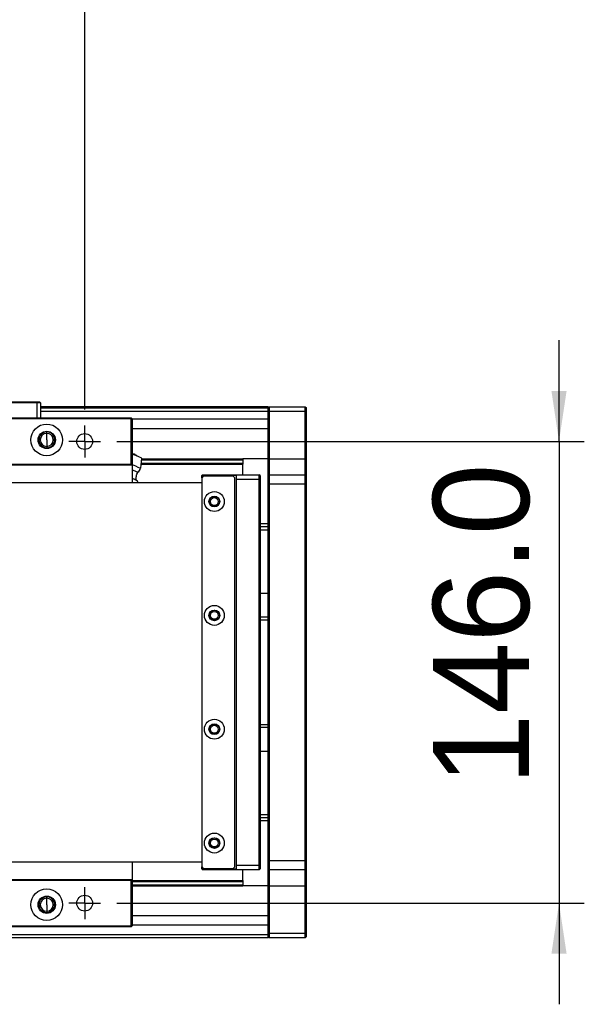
# Model space of a CAD drawing. Header units: millimetres. Extents: x 40 to 3320, y 40 to 2336.
# Tile 16 of 18: x 2302 to 2480, y 1762 to 2073. Entities that reach past the tile are written whole.
import ezdxf

# ---------------------------------------------------------------- set-up
doc = ezdxf.new("R2010")
doc.units = ezdxf.units.MM
doc.header["$LTSCALE"] = 8
doc.layers.add('DIMNS', color=7, linetype='Continuous')
doc.styles.add('SLDTEXTSTYLE7', font='txt')
doc.dimstyles.new('SLDDIMSTYLE0', dxfattribs={"dimtxt": 30.4, "dimasz": 16, "dimexe": 0, "dimexo": 0.0625, "dimgap": 7.6, "dimtad": 2, "dimdec": 1, "dimrnd": 1e-09, "dimzin": 4, "dimdsep": 46, "dimtxsty": 'SLDTEXTSTYLE7', "dimsah": 1, "dimcen": 0.09, "dimadec": 0, "dimazin": 1, "dimtfac": 1, "dimtdec": 1, "dimtmove": 0, "dimatfit": 0, "dimfxl": 0, "dimfrac": 2, "dimtolj": 1, "dimtzin": 12, "dimarcsym": 0})
doc.dimstyles.new('SLDDIMSTYLE1', dxfattribs={"dimtxt": 30.4, "dimasz": 16, "dimexe": 0, "dimexo": 0.0625, "dimgap": 7.6, "dimtad": 2, "dimdec": 1, "dimrnd": 1e-09, "dimzin": 4, "dimdsep": 46, "dimtxsty": 'SLDTEXTSTYLE7', "dimsah": 1, "dimcen": 0.09, "dimadec": 0, "dimazin": 1, "dimtfac": 1, "dimtdec": 1, "dimtofl": 0, "dimtmove": 0, "dimatfit": 3, "dimfxl": 0, "dimfrac": 2, "dimtolj": 1, "dimtzin": 12, "dimarcsym": 0})

# ---------------------------------------------------------------- blocks, each defined once
blk = doc.blocks.new('_D_3')
at = {"layer": 'DIMNS'}
for p, q in [((2102.36, 1949.72), (2102.36, 2123.54)), ((2322.36, 1949.72), (2322.36, 2123.54)), ((2102.36, 2115.54), (2322.36, 2115.54))]:
    blk.add_line(p, q, dxfattribs=at)
for points in [[(2102.36, 2115.54), (2118.36, 2113.14), (2118.36, 2117.94)], [(2322.36, 2115.54), (2306.36, 2117.94), (2306.36, 2113.14)]]:
    blk.add_solid(points, dxfattribs=at)
at = {"layer": 'DIMNS', "insert": (2164.99, 2155.42), "char_height": 30.4, "attachment_point": 1, "style": 'SLDTEXTSTYLE7'}
blk.add_mtext('220.0', dxfattribs=at)
blk = doc.blocks.new('_D_4')
at = {"layer": 'DIMNS'}
for p, q in [((2472.36, 1939.56), (2472.36, 1971.56)), ((2332.52, 1939.56), (2480.36, 1939.56)), ((2472.36, 1939.56), (2472.36, 1793.56)), ((2332.52, 1793.56), (2480.36, 1793.56)), ((2472.36, 1793.56), (2472.36, 1761.56))]:
    blk.add_line(p, q, dxfattribs=at)
for points in [[(2472.36, 1939.56), (2474.76, 1955.56), (2469.96, 1955.56)], [(2472.36, 1793.56), (2469.96, 1777.56), (2474.76, 1777.56)]]:
    blk.add_solid(points, dxfattribs=at)
at = {"layer": 'DIMNS', "insert": (2432.47, 1830.8), "char_height": 30.4, "attachment_point": 1, "rotation": 90, "style": 'SLDTEXTSTYLE7'}
blk.add_mtext('146.0', dxfattribs=at)
blk = doc.blocks.new('SW_CENTERMARKSYMBOL_23')
at = {"layer": 'DIMNS', "color": 0}
for p, q in [((0, 2.54), (0, 5.04)), ((-2.54, 0), (-5.04, 0)), ((0, 0), (-2.54, 0)), ((0, 0), (0, 2.54)), ((0, 0), (0, -2.54)), ((0, 0), (2.54, 0)), ((2.54, 0), (5.04, 0)), ((0, -2.54), (0, -5.04))]:
    blk.add_line(p, q, dxfattribs=at)
blk = doc.blocks.new('SW_CENTERMARKSYMBOL_31')
at = {"layer": 'DIMNS', "color": 0}
for p, q in [((0, 2.54), (0, 5.04)), ((-2.54, 0), (-5.04, 0)), ((0, 0), (-2.54, 0)), ((0, 0), (0, 2.54)), ((0, 0), (0, -2.54)), ((0, 0), (2.54, 0)), ((2.54, 0), (5.04, 0)), ((0, -2.54), (0, -5.04))]:
    blk.add_line(p, q, dxfattribs=at)

msp = doc.modelspace()

# ---------------------------------------------------------------- linework, layer by layer
at = {"color": 7, "linetype": 'Continuous', "lineweight": 25}
for p, q in [((2307.3566914, 1951.7583439), (2281.3566685, 1951.7583439)), ((2281.4809442, 1952.058349), (2307.2324157, 1952.058349)), ((2307.3566914, 1951.7583439), (2307.2324157, 1952.058349)), ((2307.2324157, 1952.058349), (2308.0566883, 1952.058349)), ((2308.3566785, 1951.7583439), (2307.3566914, 1951.7583439)), ((2307.3566914, 1947.0583463), (2307.3566914, 1951.7583439)), ((2308.0566883, 1952.058349), (2308.3566785, 1951.7583439)), ((2308.3566785, 1951.7583439), (2308.3566785, 1947.0583463)), ((2380.3566456, 1950.5583459), (2308.3566785, 1950.5583459)), ((2380.3566456, 1950.0583449), (2308.3566785, 1950.0583449)), ((2380.3566456, 1950.2583483), (2380.6566954, 1950.5583459)), ((2380.3566456, 1950.5583459), (2380.3566456, 1950.2583483)), ((2380.3566456, 1949.0583503), (2380.3566456, 1950.2583483)), ((2380.6566954, 1950.5583459), (2380.6566954, 1949.0583503)), ((2380.6566954, 1950.5583459), (2392.0566797, 1950.5583459)), ((2392.0566797, 1949.0583503), (2392.0566797, 1950.5583459)), ((2392.0566797, 1950.5583459), (2392.3567295, 1950.2583483)), ((2392.3567295, 1950.2583483), (2392.3567295, 1949.0583503)), ((2087.6567125, 1947.0583463), (2337.0567322, 1947.0583463)), ((2337.0567322, 1946.7583486), (2087.6567125, 1946.7583486)), ((2380.3566456, 1949.0583503), (2308.3566785, 1949.0583503)), ((2337.0567322, 1947.0583463), (2337.0567322, 1946.7583486)), ((2337.0567322, 1947.0583463), (2337.3566627, 1946.7583486)), ((2337.0567322, 1932.3583508), (2337.0567322, 1946.7583486)), ((2337.0567322, 1946.7583486), (2337.3566627, 1946.7583486)), ((2337.3566627, 1946.7583486), (2337.3566627, 1932.3583508)), ((2380.3566456, 1946.5632105), (2337.3566627, 1946.5632105)), ((2380.3566456, 1949.0583503), (2380.6566954, 1949.0583503)), ((2380.3566456, 1934.0583497), (2380.3566456, 1949.0583503)), ((2380.6566954, 1949.0583503), (2380.6566954, 1934.0583497)), ((2392.0566797, 1949.0583503), (2380.6566954, 1949.0583503)), ((2392.0566797, 1934.0583497), (2392.0566797, 1949.0583503)), ((2392.0566797, 1949.0583503), (2392.3567295, 1949.0583503)), ((2392.3567295, 1949.0583503), (2392.3567295, 1934.0583497)), ((2310.3567123, 1942.1253467), (2310.3567123, 1942.5583446)), ((2310.3567123, 1940.058347), (2310.3567123, 1942.1253467)), ((2310.3567123, 1940.058347), (2310.3567123, 1937.9913473)), ((2310.3567123, 1937.9913473), (2310.3567123, 1937.5583494)), ((2340.3566837, 1934.2993611), (2340.0178909, 1931.0754725)), ((2340.2991056, 1933.7511474), (2372.3566294, 1933.7511474)), ((2340.3314114, 1934.0583497), (2372.3566294, 1934.0583497)), ((2372.3566294, 1934.0583497), (2372.3566294, 1933.7511474)), ((2380.3566456, 1934.0583497), (2372.3566294, 1934.0583497)), ((2372.3566294, 1933.7511474), (2372.3566294, 1932.6684514)), ((2380.3566456, 1934.0583497), (2380.6566954, 1934.0583497)), ((2380.3566456, 1928.7583457), (2380.3566456, 1934.0583497)), ((2380.6566954, 1934.0583497), (2380.6566954, 1929.058347)), ((2380.6566954, 1934.0583497), (2392.0566797, 1934.0583497)), ((2392.0566797, 1929.058347), (2392.0566797, 1934.0583497)), ((2392.0566797, 1934.0583497), (2392.3567295, 1934.0583497)), ((2392.3567295, 1934.0583497), (2392.3567295, 1928.7583457)), ((2087.6567125, 1932.3583508), (2337.0567322, 1932.3583508)), ((2337.0567322, 1932.0583457), (2087.6567125, 1932.0583457)), ((2337.0567322, 1932.3583508), (2337.3566627, 1932.3583508)), ((2337.0567322, 1932.3583508), (2337.0567322, 1932.0583457)), ((2337.0567322, 1932.0583457), (2337.3566627, 1932.3583508)), ((2337.3566627, 1932.3583508), (2337.3566627, 1926.5583457)), ((2340.1529551, 1932.361249), (2372.3566294, 1932.361249)), ((2340.1852608, 1932.6684514), (2372.3566294, 1932.6684514)), ((2372.3566294, 1932.6684514), (2372.3566294, 1932.361249)), ((2372.3566294, 1929.058347), (2372.3566294, 1932.361249)), ((2338.209486, 1927.4976553), (2337.2226715, 1927.7588876)), ((2339.0828133, 1926.9693272), (2338.209486, 1927.4976553)), ((2359.6566677, 1929.058347), (2359.3567371, 1928.7583457)), ((2359.6566677, 1928.7583457), (2359.3567371, 1928.7583457)), ((2359.3567371, 1928.0583487), (2359.3567371, 1928.7583457)), ((2359.8567009, 1928.558346), (2359.3567371, 1928.0583487)), ((2359.3567371, 1928.0583487), (2359.3567371, 1805.0583453)), ((2359.6566677, 1928.7583457), (2359.6566677, 1929.058347)), ((2359.6566677, 1929.058347), (2370.3566551, 1929.058347)), ((2370.3566551, 1928.7583457), (2359.6566677, 1928.7583457)), ((2359.6566677, 1928.7583457), (2359.6566677, 1928.3583464)), ((2369.3567276, 1928.558346), (2359.8567009, 1928.558346)), ((2369.8566914, 1928.0583487), (2369.3567276, 1928.558346)), ((2369.8566914, 1805.0583453), (2369.8566914, 1928.0583487)), ((2370.3566551, 1927.5583477), (2370.3566551, 1929.058347)), ((2370.3566551, 1929.058347), (2377.5566578, 1929.058347)), ((2377.5566578, 1927.5583477), (2370.3566551, 1927.5583477)), ((2370.3566551, 1805.5583464), (2370.3566551, 1927.5583477)), ((2377.5566578, 1927.5583477), (2377.5566578, 1929.058347)), ((2377.8567076, 1928.7583457), (2377.5566578, 1929.058347)), ((2377.8567076, 1927.5583477), (2377.5566578, 1927.5583477)), ((2377.5566578, 1805.5583464), (2377.5566578, 1927.5583477)), ((2377.8567076, 1928.7583457), (2377.8567076, 1927.5583477)), ((2377.8567076, 1927.5583477), (2377.8567076, 1805.5583464)), ((2380.6566954, 1929.058347), (2380.3566456, 1928.7583457)), ((2380.3566456, 1926.0583484), (2380.3566456, 1928.7583457)), ((2380.6566954, 1929.058347), (2380.6566954, 1926.0583484)), ((2380.6566954, 1929.058347), (2392.0566797, 1929.058347)), ((2392.0566797, 1926.0583484), (2392.0566797, 1929.058347)), ((2392.0566797, 1929.058347), (2392.3567295, 1928.7583457)), ((2392.3567295, 1928.7583457), (2392.3567295, 1926.0583484)), ((265.356636, 1926.5583457), (2359.3567371, 1926.5583457)), ((2339.0878201, 1926.9653672), (2338.6410236, 1927.3144381)), ((2339.0828133, 1926.9693272), (2338.9082909, 1926.5583457)), ((2380.6566954, 1926.0583484), (2380.3566456, 1926.0583484)), ((2380.3566456, 1807.0583457), (2380.3566456, 1926.0583484)), ((2392.0566797, 1926.0583484), (2380.6566954, 1926.0583484)), ((2380.6566954, 1926.0583484), (2380.6566954, 1807.0583457)), ((2392.0566797, 1926.0583484), (2392.3567295, 1926.0583484)), ((2392.0566797, 1807.0583457), (2392.0566797, 1926.0583484)), ((2392.3567295, 1926.0583484), (2392.3567295, 1807.0583457)), ((2380.3566456, 1913.5583454), (2377.8567076, 1913.5583454)), ((2380.3566456, 1911.5583488), (2377.8567076, 1911.5583488)), ((2377.8567076, 1891.5583474), (2380.3566456, 1891.5583474)), ((2377.8567076, 1884.0583471), (2380.3566456, 1884.0583471)), ((2380.3566456, 1883.058347), (2377.8567076, 1883.058347)), ((2377.8567076, 1850.0583471), (2380.3566456, 1850.0583471)), ((2380.3566456, 1849.058347), (2377.8567076, 1849.058347)), ((2380.3566456, 1841.5583467), (2377.8567076, 1841.5583467)), ((2377.8567076, 1821.5583453), (2380.3566456, 1821.5583453)), ((2380.3566456, 1819.5583487), (2377.8567076, 1819.5583487)), ((2359.3567371, 1806.5583484), (265.356636, 1806.5583484)), ((2337.3566627, 1806.5583484), (2337.3566627, 1800.7583433)), ((2380.6566954, 1807.0583457), (2380.3566456, 1807.0583457)), ((2380.3566456, 1804.3583484), (2380.3566456, 1807.0583457)), ((2380.6566954, 1807.0583457), (2392.0566797, 1807.0583457)), ((2380.6566954, 1807.0583457), (2380.6566954, 1804.058347)), ((2392.0566797, 1807.0583457), (2392.3567295, 1807.0583457)), ((2392.0566797, 1804.058347), (2392.0566797, 1807.0583457)), ((2392.3567295, 1807.0583457), (2392.3567295, 1804.3583484)), ((2359.3567371, 1805.0583453), (2359.8567009, 1804.5583481)), ((2359.3567371, 1804.3583484), (2359.3567371, 1805.0583453)), ((2359.3567371, 1804.3583484), (2359.6566677, 1804.3583484)), ((2359.3567371, 1804.3583484), (2359.6566677, 1804.058347)), ((2359.6566677, 1804.7583477), (2359.6566677, 1804.3583484)), ((2359.6566677, 1804.3583484), (2370.3566551, 1804.3583484)), ((2359.6566677, 1804.058347), (2359.6566677, 1804.3583484)), ((2370.3566551, 1804.058347), (2359.6566677, 1804.058347)), ((2359.8567009, 1804.5583481), (2369.3567276, 1804.5583481)), ((2369.3567276, 1804.5583481), (2369.8566914, 1805.0583453)), ((2370.3566551, 1805.5583464), (2377.5566578, 1805.5583464)), ((2370.3566551, 1804.058347), (2370.3566551, 1805.5583464)), ((2377.5566578, 1804.058347), (2370.3566551, 1804.058347)), ((2372.3566294, 1800.7554451), (2372.3566294, 1804.058347)), ((2377.8567076, 1805.5583464), (2377.5566578, 1805.5583464)), ((2377.5566578, 1804.058347), (2377.5566578, 1805.5583464)), ((2377.8567076, 1804.3583484), (2377.5566578, 1804.058347)), ((2377.8567076, 1805.5583464), (2377.8567076, 1804.3583484)), ((2380.6566954, 1804.058347), (2380.3566456, 1804.3583484)), ((2380.3566456, 1799.0583444), (2380.3566456, 1804.3583484)), ((2392.0566797, 1804.058347), (2380.6566954, 1804.058347)), ((2380.6566954, 1804.058347), (2380.6566954, 1799.0583444)), ((2392.0566797, 1804.058347), (2392.3567295, 1804.3583484)), ((2392.0566797, 1799.0583444), (2392.0566797, 1804.058347)), ((2392.3567295, 1804.3583484), (2392.3567295, 1799.0583444)), ((2087.6567125, 1801.0583484), (2337.0567322, 1801.0583484)), ((2337.0567322, 1800.7583433), (2087.6567125, 1800.7583433)), ((2337.0567322, 1801.0583484), (2337.0567322, 1800.7583433)), ((2337.3566627, 1800.7583433), (2337.0567322, 1801.0583484)), ((2337.3566627, 1800.7583433), (2337.0567322, 1800.7583433)), ((2337.0567322, 1786.3583454), (2337.0567322, 1800.7583433)), ((2337.3566627, 1800.7583433), (2337.3566627, 1786.3583454)), ((2337.3566627, 1800.7554451), (2372.3566294, 1800.7554451)), ((2337.3566627, 1800.4482427), (2372.3566294, 1800.4482427)), ((2372.3566294, 1800.7554451), (2372.3566294, 1800.4482427)), ((2372.3566294, 1800.4482427), (2372.3566294, 1799.3655467)), ((2337.3566627, 1799.3655467), (2372.3566294, 1799.3655467)), ((2337.3566627, 1799.0583444), (2372.3566294, 1799.0583444)), ((2372.3566294, 1799.3655467), (2372.3566294, 1799.0583444)), ((2380.3566456, 1799.0583444), (2372.3566294, 1799.0583444)), ((2380.6566954, 1799.0583444), (2380.3566456, 1799.0583444)), ((2380.3566456, 1784.0583438), (2380.3566456, 1799.0583444)), ((2380.6566954, 1799.0583444), (2392.0566797, 1799.0583444)), ((2380.6566954, 1799.0583444), (2380.6566954, 1784.0583438)), ((2392.3567295, 1799.0583444), (2392.0566797, 1799.0583444)), ((2392.0566797, 1784.0583438), (2392.0566797, 1799.0583444)), ((2392.3567295, 1799.0583444), (2392.3567295, 1784.0583438)), ((2310.3567123, 1795.1253468), (2310.3567123, 1795.5583447)), ((2310.3567123, 1793.0583471), (2310.3567123, 1795.1253468)), ((2310.3567123, 1793.0583471), (2310.3567123, 1790.9913474)), ((2310.3567123, 1790.9913474), (2310.3567123, 1790.5583495)), ((2087.6567125, 1786.3583454), (2337.0567322, 1786.3583454)), ((2337.0567322, 1786.0583478), (2087.6567125, 1786.0583478)), ((2337.3566627, 1786.3583454), (2337.0567322, 1786.3583454)), ((2337.0567322, 1786.3583454), (2337.0567322, 1786.0583478)), ((2337.3566627, 1786.3583454), (2337.0567322, 1786.0583478)), ((2380.3566456, 1786.5534836), (2337.3566627, 1786.5534836)), ((2380.3566456, 1782.5583482), (2222.3567128, 1782.5583482)), ((2380.6566954, 1784.0583438), (2380.3566456, 1784.0583438)), ((2380.3566456, 1782.8583458), (2380.3566456, 1784.0583438)), ((2380.6566954, 1782.5583482), (2380.3566456, 1782.8583458)), ((2380.3566456, 1782.8583458), (2380.3566456, 1782.5583482)), ((2380.6566954, 1784.0583438), (2392.0566797, 1784.0583438)), ((2380.6566954, 1784.0583438), (2380.6566954, 1782.5583482)), ((2392.0566797, 1782.5583482), (2380.6566954, 1782.5583482)), ((2392.3567295, 1784.0583438), (2392.0566797, 1784.0583438)), ((2392.0566797, 1782.5583482), (2392.0566797, 1784.0583438)), ((2392.3567295, 1782.8583458), (2392.0566797, 1782.5583482)), ((2392.3567295, 1784.0583438), (2392.3567295, 1782.8583458))]:
    msp.add_line(p, q, dxfattribs=at)
at = {"color": 8, "linetype": 'Continuous', "lineweight": 25}
for p, q in [((2380.3566456, 1943.5632119), (2337.3566627, 1943.5632119)), ((2380.3566456, 1912.5583471), (2377.8567076, 1912.5583471)), ((2380.3566456, 1820.558347), (2377.8567076, 1820.558347)), ((2380.3566456, 1789.5534822), (2337.3566627, 1789.5534822)), ((2380.3566456, 1783.5583502), (2222.3567128, 1783.5583502))]:
    msp.add_line(p, q, dxfattribs=at)
at = {"color": 7, "linetype": 'Continuous', "lineweight": 25, "flags": 128}
for points in [[(2340.3566837, 1934.2993611), (2340.1920557, 1934.369255), (2339.7230864, 1934.5683047), (2339.0213013, 1934.8661938), (2338.193512, 1935.2175781), (2337.3657227, 1935.5689698), (2337.3566627, 1935.5727845)], [(2340.0178909, 1931.0754725), (2339.8347855, 1931.1531821), (2339.307642, 1931.3769379), (2338.499999, 1931.7197466), (2337.5093698, 1932.1402648), (2337.3566627, 1932.20507)], [(2339.1576767, 1929.8110643), (2338.9911413, 1929.8817554), (2338.5115623, 1930.0853053), (2337.7768755, 1930.3971642), (2337.3566627, 1930.5755311)], [(2338.209486, 1927.4976553), (2337.975359, 1927.5970386), (2337.6974821, 1927.714985), (2337.3806238, 1927.8494792), (2337.3566627, 1927.8596269)]]:
    msp.add_lwpolyline(points, dxfattribs=at)
at = {"color": 7, "linetype": 'Continuous', "lineweight": 25}
for centre, radius in [((2310.3566866, 1940.0583464), 5), ((2310.3566866, 1940.0583464), 2.75), ((2322.3566866, 1939.558347), 2.5), ((2363.3566866, 1920.558347), 3.15), ((2363.3566866, 1920.558347), 1.7), ((2363.3566866, 1920.558347), 1.6), ((2363.3566866, 1920.558347), 1.25), ((2363.3566866, 1884.558347), 3.15), ((2363.3566866, 1884.558347), 1.7), ((2363.3566866, 1884.558347), 1.6), ((2363.3566866, 1884.558347), 1.25), ((2363.3566866, 1848.558347), 3.15), ((2363.3566866, 1848.558347), 1.7), ((2363.3566866, 1848.558347), 1.6), ((2363.3566866, 1848.558347), 1.25), ((2363.3566866, 1812.558347), 3.15), ((2363.3566866, 1812.558347), 1.7), ((2363.3566866, 1812.558347), 1.6), ((2363.3566866, 1812.558347), 1.25), ((2310.3566866, 1793.0583477), 5), ((2310.3566866, 1793.0583477), 2.75), ((2322.3566866, 1793.558347), 2.5)]:
    msp.add_circle(centre, radius, dxfattribs=at)
for centre, radius, start, end in [((2310.3566866, 1940.0583464), 2.5, 90, 270), ((2310.3566866, 1940.0583464), 2.067, 90, 270), ((2310.3566866, 1940.0583464), 2.5, 270, 90), ((2310.3566866, 1940.0583464), 2.067, 270, 90), ((2361.0962029, 1980.8036846), 58.0115038, 246.763939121, 247.226977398), ((2310.3566866, 1793.0583477), 2.5, 90, 270), ((2310.3566866, 1793.0583477), 2.067, 90, 270), ((2310.3566866, 1793.0583477), 2.5, 270, 90), ((2310.3566866, 1793.0583477), 2.067, 270, 90)]:
    msp.add_arc(centre, radius, start, end, dxfattribs=at)
for points, knots in [([(2338.2911444, 1935.4477042), (2338.1511143, 1935.4950882), (2337.8710581, 1935.5898549), (2337.5771612, 1935.5576576), (2337.4302149, 1935.5415592)], [0, 0, 0, 0, 0.5000072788, 1, 1, 1, 1]), ([(2338.2911444, 1935.4477042), (2338.4225363, 1935.3799024), (2338.6852794, 1935.24432), (2338.8662291, 1935.0104976), (2338.9566898, 1934.8936045)], [0, 0, 0, 0, 0.50007761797, 1, 1, 1, 1]), ([(2339.1576767, 1929.8110643), (2339.3515929, 1929.9873894), (2339.7394507, 1930.3400626), (2339.9250735, 1930.8303252), (2340.0178909, 1931.0754725)], [0, 0, 0, 0, 0.4999674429, 1, 1, 1, 1]), ([(2338.6410236, 1927.3144381), (2338.6241961, 1927.7518405), (2338.5905409, 1928.6266525), (2338.9686304, 1929.4162583), (2339.1576767, 1929.8110643)], [0, 0, 0, 0, 0.499996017, 1, 1, 1, 1])]:
    msp.add_open_spline(points, degree=3, knots=knots, dxfattribs=at)

# ---------------------------------------------------------------- block references
at = {"layer": 'DIMNS'}
for name, p in [('SW_CENTERMARKSYMBOL_23', (2322.3566866, 1939.558347)), ('SW_CENTERMARKSYMBOL_31', (2322.3566866, 1793.558347))]:
    msp.add_blockref(name, p, dxfattribs=at)

# ---------------------------------------------------------------- dimensions: what is measured, and where the dimension line sits
dim = msp.add_linear_dim(base=(2322.3566866, 2115.5355555), p1=(2102.3566866, 1939.558347), p2=(2322.3566866, 1939.558347), dimstyle='SLDDIMSTYLE1', dxfattribs=at)
dim.commit()
dim.dimension.update_dxf_attribs({"geometry": '_D_3', "text_midpoint": (2213.4226807, 2115.5355555), "dimtype": 160})
dim = msp.add_linear_dim(base=(2472.3566866, 1793.558347), p1=(2322.3566866, 1939.558347), p2=(2322.3566866, 1793.558347), angle=90, dimstyle='SLDDIMSTYLE0', dxfattribs=at)
dim.commit()
dim.dimension.update_dxf_attribs({"geometry": '_D_4', "text_midpoint": (2472.3566866, 1879.231134), "dimtype": 160})

doc.saveas('drawing.dxf')
